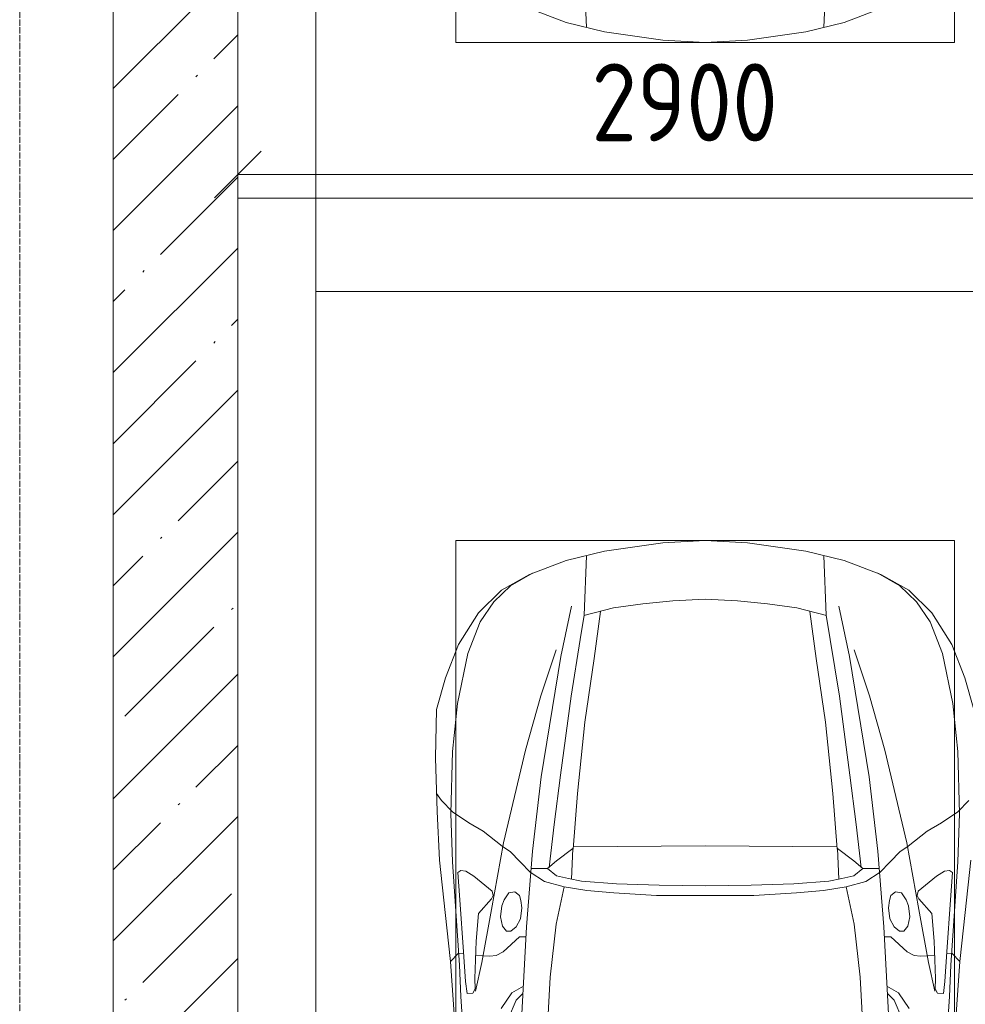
# Model space of a CAD drawing. Header units: millimetres. Extents: x -32229 to 170644, y -13689 to 125138.
# Tile 79 of 256: x -21665 to -18630, y 102061 to 105223. Entities that reach past the tile are written whole.
import ezdxf

# ---------------------------------------------------------------- set-up
doc = ezdxf.new("R2010")
doc.units = ezdxf.units.MM
doc.linetypes.add('ADSK_Линия сетки', pattern=[25, 20, -2.5, 0, -2.5])
for name, color, linetype, lineweight in [('A-ANNO-DIMS', 7, 'Continuous', 9), ('A-ANNO-DIMS-200', 7, 'Continuous', 9), ('A-DETL-GENF', 7, 'Continuous', 18), ('A-FLOR', 7, 'Continuous', 18), ('A-WALL', 7, 'Continuous', 18), ('A-WALL-PATT', 7, 'Continuous', 40), ('C-PRKG', 7, 'Continuous', 18), ('S-GRID', 7, 'Continuous', 9)]:
    doc.layers.add(name, color=color, linetype=linetype, lineweight=lineweight)
doc.styles.add('GOST Common_6', font='GOST_Common.ttf', dxfattribs={"width": 0.9, "height": 250})
doc.dimstyles.new('ГОСТ_2_5_мм2', dxfattribs={"dimscale": 304.8, "dimtxt": 251.428749, "dimasz": 0.492126, "dimexe": 0.492126, "dimexo": 0.656168, "dimgap": 0.098425, "dimtad": 1, "dimdec": 0, "dimdsep": 46, "dimtxsty": 'GOST Common_6', "dimblk1": 'OBLIQUE', "dimblk2": 'OBLIQUE', "dimsah": 1, "dimcen": 0.09, "dimazin": 2, "dimtfac": 1, "dimtdec": 4, "dimtix": 1, "dimtmove": 0, "dimatfit": 3, "dimfxl": 1, "dimtvp": 1, "dimtolj": 1, "dimtzin": 0, "dimarcsym": 2})

# ---------------------------------------------------------------- blocks, each defined once
blk = doc.blocks.new('АР_Машиноместо - 4900x2400_М__5300х2500_-3113489--01 ЭО')
at = {"layer": 'A-DETL-GENF', "color": 253, "lineweight": 13, "true_color": 0xaaaaaa}
for p, q in [((1114.6, 4493), (927, 4466.6)), ((1250, 4500), (1114.6, 4493)), ((1250, 4500), (1385.4, 4493)), ((1385.4, 4493), (1573, 4466.6)), ((927, 4466.6), (804.4, 4436.7)), ((1573, 4466.6), (1695.6, 4436.7)), ((804.4, 4436.7), (686, 4391.6)), ((861.2, 4260.3), (869.3, 4451.1)), ((1638.8, 4260.3), (1630.7, 4451.1)), ((1695.6, 4436.7), (1814, 4391.6))]:
    blk.add_line(p, q, dxfattribs=at)
at = {"layer": 'C-PRKG', "color": 253, "lineweight": 13, "true_color": 0xaaaaaa}
for p, q in [((2500, 5300), (0, 5300)), ((2500, 0), (2500, 5300)), ((450, 4500), (2050, 4500)), ((450, 800), (450, 4500)), ((2050, 800), (2050, 4500))]:
    blk.add_line(p, q, dxfattribs=at)
blk = doc.blocks.new('АР_Машиноместо - 4900x2400_М__5300х2500_-V14--01 ЭО')
at = {"layer": 'A-DETL-GENF', "color": 254, "lineweight": 13, "true_color": 0xd4d4d4}
for p, q in [((737.8, -2818.3), (752.8, -3099)), ((1762.2, -2818.3), (1747.2, -3099)), ((466.3, -3036.3), (473.9, -2913.7)), ((2033.7, -3036.3), (2026.1, -2913.7)), ((595.2, -2997.9), (629, -3048.1)), ((1904.8, -2997.9), (1871, -3048.1)), ((462, -3136.6), (466.3, -3036.3)), ((512.5, -3053.2), (532.7, -3145.9)), ((629, -3048.1), (666.7, -3069.7)), ((1871, -3048.1), (1833.3, -3069.7)), ((1987.5, -3053.2), (1967.3, -3145.9)), ((2038, -3136.6), (2033.7, -3036.3)), ((752.8, -3099), (771.7, -3268.5)), ((1747.2, -3099), (1728.3, -3268.5)), ((439.5, -3468.5), (462, -3136.6)), ((532.7, -3145.9), (564, -3316.2)), ((1967.3, -3145.9), (1936, -3316.2)), ((2060.5, -3468.5), (2038, -3136.6)), ((771.7, -3268.5), (797.1, -3388.2)), ((1728.3, -3268.5), (1702.9, -3388.2)), ((564, -3316.2), (602.3, -3530.2)), ((1936, -3316.2), (1897.7, -3530.2)), ((870, -3377.1), (797.1, -3388.2)), ((957.1, -3368.9), (870, -3377.1)), ((1093.5, -3360.7), (957.1, -3368.9)), ((1250, -3360.7), (1093.5, -3360.7)), ((1250, -3360.7), (1406.5, -3360.7)), ((1406.5, -3360.7), (1542.9, -3368.9)), ((1542.9, -3368.9), (1630, -3377.1)), ((1630, -3377.1), (1702.9, -3388.2)), ((734.6, -3405.8), (688.5, -3435.5)), ((797.1, -3388.2), (734.6, -3405.8)), ((1702.9, -3388.2), (1765.4, -3405.8)), ((1765.4, -3405.8), (1811.5, -3435.5)), ((434.2, -3623.7), (439.5, -3468.5)), ((749.1, -3450.8), (765.5, -3589.1)), ((1750.9, -3450.8), (1734.5, -3589.1)), ((2065.8, -3623.7), (2060.5, -3468.5)), ((695.7, -3502.8), (723.2, -3741.5)), ((1804.3, -3502.8), (1776.8, -3741.5)), ((602.3, -3530.2), (673.6, -3827.1)), ((1897.7, -3530.2), (1826.4, -3827.1)), ((765.5, -3589.1), (785.7, -3746.6)), ((1734.5, -3589.1), (1714.3, -3746.6)), ((438.6, -3823.4), (434.2, -3623.7)), ((2061.4, -3823.4), (2065.8, -3623.7)), ((723.2, -3741.5), (786.9, -4128.3)), ((785.7, -3746.6), (819.4, -4000.8)), ((1714.3, -3746.6), (1680.6, -4000.8)), ((1776.8, -3741.5), (1713.1, -4128.3)), ((454.7, -3976.8), (438.6, -3823.4)), ((2045.3, -3976.8), (2061.4, -3823.4)), ((673.6, -3827.1), (722.7, -4001.8)), ((1826.4, -3827.1), (1777.3, -4001.8)), ((488.6, -4138.1), (454.7, -3976.8)), ((2011.4, -4138.1), (2045.3, -3976.8)), ((722.7, -4001.8), (771.7, -4149.8)), ((819.4, -4000.8), (849, -4182.8)), ((1680.6, -4000.8), (1651, -4182.8)), ((1777.3, -4001.8), (1728.3, -4149.8)), ((527.8, -4239.8), (488.6, -4138.1)), ((786.9, -4128.3), (821.1, -4289.8)), ((1713.1, -4128.3), (1678.9, -4289.8)), ((1972.2, -4239.8), (2011.4, -4138.1)), ((849, -4182.8), (861.2, -4260.3)), ((1651, -4182.8), (1638.8, -4260.3)), ((571.5, -4303.1), (527.8, -4239.8)), ((1928.5, -4303.1), (1972.2, -4239.8)), ((625, -4354.8), (571.5, -4303.1)), ((1875, -4354.8), (1928.5, -4303.1)), ((696.3, -4395.8), (625, -4354.8)), ((1803.7, -4395.8), (1875, -4354.8))]:
    blk.add_line(p, q, dxfattribs=at)
at = {"layer": 'A-DETL-GENF', "color": 253, "lineweight": 13, "true_color": 0xaaaaaa}
for p, q in [((659.3, -2936), (676.4, -3260.1)), ((1840.7, -2936), (1823.6, -3260.1)), ((432.8, -3149.3), (446, -2964.8)), ((643.6, -3024.6), (618.7, -2966.7)), ((1856.4, -3024.6), (1881.3, -2966.7)), ((2067.2, -3149.3), (2054, -2964.8)), ((665.1, -3046.1), (643.6, -3024.6)), ((1834.9, -3046.1), (1856.4, -3024.6)), ((485.6, -3046.1), (480.8, -3085)), ((504.5, -3046.6), (485.6, -3046.1)), ((512.2, -3061.4), (504.5, -3046.6)), ((510.9, -3094.6), (512.2, -3061.4)), ((1987.8, -3061.4), (1995.5, -3046.6)), ((1989.1, -3094.6), (1987.8, -3061.4)), ((1995.5, -3046.6), (2014.4, -3046.1)), ((2014.4, -3046.1), (2019.2, -3085)), ((480.8, -3085), (474.8, -3179.9)), ((515.3, -3213.7), (510.9, -3094.6)), ((1984.7, -3213.7), (1989.1, -3094.6)), ((2019.2, -3085), (2025.2, -3179.9)), ((415.7, -3305.9), (432.8, -3149.3)), ((456.9, -3174.2), (432.9, -3148.3)), ((2043.1, -3174.2), (2067.1, -3148.3)), ((2084.3, -3305.9), (2067.1, -3148.3)), ((475.2, -3173.5), (456.9, -3174.2)), ((474.8, -3179.9), (462.2, -3347.3)), ((558.4, -3165.4), (513.6, -3168)), ((579.5, -3167.7), (558.4, -3165.4)), ((601.7, -3179.4), (579.5, -3167.7)), ((654.5, -3228.1), (601.7, -3179.4)), ((1845.5, -3228.1), (1898.3, -3179.4)), ((1898.3, -3179.4), (1920.5, -3167.7)), ((1920.5, -3167.7), (1941.6, -3165.4)), ((1941.6, -3165.4), (1986.4, -3168)), ((2024.8, -3173.5), (2043.1, -3174.2)), ((2025.2, -3179.9), (2037.8, -3347.3)), ((522.2, -3303.2), (515.3, -3213.7)), ((1977.8, -3303.2), (1984.7, -3213.7)), ((612.1, -3245.7), (599.8, -3262.3)), ((626.8, -3246.1), (612.1, -3245.7)), ((643.2, -3259.9), (626.8, -3246.1)), ((674.6, -3227.6), (654.5, -3228.1)), ((1825.4, -3227.6), (1845.5, -3228.1)), ((1856.8, -3259.9), (1873.2, -3246.1)), ((1873.2, -3246.1), (1887.9, -3245.7)), ((1887.9, -3245.7), (1900.2, -3262.3)), ((599.8, -3262.3), (593.6, -3292.5)), ((657.2, -3286.3), (643.2, -3259.9)), ((661.1, -3321.2), (657.2, -3286.3)), ((676.4, -3260.1), (695.7, -3502.8)), ((1823.6, -3260.1), (1804.3, -3502.8)), ((1838.9, -3321.2), (1842.8, -3286.3)), ((1842.8, -3286.3), (1856.8, -3259.9)), ((1900.2, -3262.3), (1906.4, -3292.5)), ((397.1, -3474.2), (415.7, -3305.9)), ((564.6, -3349.7), (522.2, -3303.2)), ((593.6, -3292.5), (597.1, -3327.4)), ((1906.4, -3292.5), (1902.9, -3327.4)), ((1935.4, -3349.7), (1977.8, -3303.2)), ((2102.9, -3474.2), (2084.3, -3305.9)), ((462.2, -3347.3), (456.6, -3434.5)), ((569.7, -3360.7), (564.6, -3349.7)), ((597.1, -3327.4), (605.2, -3346.8)), ((605.2, -3346.8), (620, -3369.3)), ((654.1, -3360.7), (658.7, -3344.5)), ((658.7, -3344.5), (661.1, -3321.2)), ((1841.3, -3344.5), (1838.9, -3321.2)), ((1845.9, -3360.7), (1841.3, -3344.5)), ((1894.8, -3346.8), (1880, -3369.3)), ((1902.9, -3327.4), (1894.8, -3346.8)), ((1930.3, -3360.7), (1935.4, -3349.7)), ((2037.8, -3347.3), (2043.4, -3434.5)), ((508, -3422.8), (566.8, -3375.1)), ((566.8, -3375.1), (569.7, -3360.7)), ((620, -3369.3), (638.7, -3372.5)), ((638.7, -3372.5), (654.1, -3360.7)), ((1861.3, -3372.5), (1845.9, -3360.7)), ((1880, -3369.3), (1861.3, -3372.5)), ((1933.2, -3375.1), (1930.3, -3360.7)), ((1992, -3422.8), (1933.2, -3375.1)), ((853.3, -3407.2), (811.1, -3414.8)), ((825.6, -3512.1), (821, -3413)), ((965.3, -3397.8), (853.3, -3407.2)), ((1102.5, -3394.3), (965.3, -3397.8)), ((1250, -3391.3), (1102.5, -3394.3)), ((1250, -3391.3), (1397.5, -3394.3)), ((1397.5, -3394.3), (1534.7, -3397.8)), ((1534.7, -3397.8), (1646.7, -3407.2)), ((1646.7, -3407.2), (1688.9, -3414.8)), ((1674.4, -3512.1), (1679, -3413)), ((456.6, -3434.5), (466.2, -3441.1)), ((466.2, -3441.1), (481.5, -3439.1)), ((481.5, -3439.1), (508, -3422.8)), ((690.2, -3433.7), (654.7, -3470.4)), ((773, -3424.2), (744.1, -3447.2)), ((811.1, -3414.8), (773, -3424.2)), ((1688.9, -3414.8), (1727, -3424.2)), ((1727, -3424.2), (1755.7, -3447)), ((1809.8, -3433.7), (1845.3, -3470.4)), ((2018.5, -3439.1), (1992, -3422.8)), ((2033.8, -3441.1), (2018.5, -3439.1)), ((2043.4, -3434.5), (2033.8, -3441.1)), ((654.7, -3470.4), (624.9, -3501.2)), ((744.1, -3447.2), (691.3, -3447.2)), ((744.3, -3447), (773.2, -3472.4)), ((773.2, -3472.4), (825.6, -3512.1)), ((1726.8, -3472.4), (1674.4, -3512.1)), ((1755.7, -3447), (1726.8, -3472.4)), ((1755.7, -3447.2), (1808.7, -3447.2)), ((1845.3, -3470.4), (1875.1, -3501.2)), ((2109.8, -3630), (2102.9, -3474.2)), ((624.9, -3501.2), (598.3, -3518.6)), ((1875.1, -3501.2), (1901.7, -3518.6)), ((598.3, -3518.6), (537.9, -3567)), ((840.1, -3687.8), (826.6, -3509.6)), ((1250, -3520.1), (827.2, -3517.2)), ((1250, -3520.1), (1672.8, -3517.2)), ((1659.9, -3687.8), (1673.4, -3509.6)), ((1901.7, -3518.6), (1962.1, -3567)), ((537.9, -3567), (491.4, -3594.2)), ((1962.1, -3567), (2008.6, -3594.2)), ((491.4, -3594.2), (438.6, -3629.8)), ((2008.6, -3594.2), (2061.4, -3629.8)), ((438.6, -3629.8), (403.8, -3665.5)), ((2061.4, -3629.8), (2096.2, -3665.5)), ((2116, -3802.9), (2109.8, -3630)), ((2096.2, -3665.5), (2111.9, -3688.4)), ((863.9, -3917.5), (840.1, -3687.8)), ((1636.1, -3917.5), (1659.9, -3687.8)), ((2112.6, -3958.4), (2116, -3802.9)), ((893.6, -4121.6), (863.9, -3917.5)), ((1606.4, -4121.6), (1636.1, -3917.5)), ((416.4, -4059.2), (387.4, -3958.4)), ((2083.6, -4059.2), (2112.6, -3958.4)), ((458.6, -4167), (416.4, -4059.2)), ((2041.4, -4167), (2083.6, -4059.2)), ((914, -4272.5), (893.6, -4121.6)), ((1586, -4272.5), (1606.4, -4121.6)), ((522.5, -4267.9), (458.6, -4167)), ((1977.5, -4267.9), (2041.4, -4167)), ((955.5, -4283.9), (861, -4259.4)), ((861.2, -4260.3), (869.3, -4451.1)), ((1544.5, -4283.9), (1639, -4259.4)), ((1638.8, -4260.3), (1630.7, -4451.1)), ((596.3, -4340.6), (522.5, -4267.9)), ((1050.4, -4297.3), (955.5, -4283.9)), ((1146, -4306.7), (1050.4, -4297.3)), ((1354, -4306.7), (1449.6, -4297.3)), ((1449.6, -4297.3), (1544.5, -4283.9)), ((1903.7, -4340.6), (1977.5, -4267.9)), ((1250, -4312), (1146, -4306.7)), ((1250, -4312), (1354, -4306.7)), ((686, -4391.6), (596.3, -4340.6)), ((1814, -4391.6), (1903.7, -4340.6)), ((804.4, -4436.7), (686, -4391.6)), ((1695.6, -4436.7), (1814, -4391.6)), ((927, -4466.6), (804.4, -4436.7)), ((1573, -4466.6), (1695.6, -4436.7)), ((1114.6, -4493), (927, -4466.6)), ((1385.4, -4493), (1573, -4466.6)), ((1250, -4500), (1114.6, -4493)), ((1250, -4500), (1385.4, -4493))]:
    blk.add_line(p, q, dxfattribs=at)
at = {"layer": 'C-PRKG', "color": 253, "lineweight": 13, "true_color": 0xaaaaaa}
for p, q in [((2500, 0), (2500, -5300)), ((450, -800), (450, -4500)), ((2050, -800), (2050, -4500)), ((450, -4500), (2050, -4500)), ((2500, -5300), (0, -5300))]:
    blk.add_line(p, q, dxfattribs=at)
blk = doc.blocks.new('Наметкина 10_РД_АР_П_rvt-1--01 ЭО')
at = {"layer": 'A-WALL-PATT', "lineweight": 5, "true_color": 0xaaaaaa}
h = blk.add_hatch(dxfattribs=at)
h.set_pattern_fill('FP_1', color=253, style=0, pattern_type=2)
h.set_pattern_definition([(45, (0, 0), (-228.0985, 228.0985), []), (45, (228.1, 0), (-228.0985, 228.0985), [403.225, -80.645, 6.706, -73.939])])
h.paths.add_polyline_path([(-21364.7, 98350), (-20964.7, 98350), (-20964.7, 121360), (-21364.7, 121360), (-21364.7, 101001.8)])
at = {"layer": 'A-FLOR', "color": 253, "lineweight": 13, "true_color": 0xaaaaaa}
blk.add_line((-20964.7, 104650), (-13039.7, 104650), dxfattribs=at)
at = {"layer": 'A-WALL', "color": 253, "lineweight": 13, "true_color": 0xaaaaaa}
for p, q in [((-21364.7, 121360), (-21364.7, 98350)), ((-20964.7, 98350), (-20964.7, 121060))]:
    blk.add_line(p, q, dxfattribs=at)
at = {"layer": 'C-PRKG', "color": 253, "lineweight": 13, "true_color": 0xaaaaaa, "rotation": 180}
for name, p in [('АР_Машиноместо - 4900x2400_М__5300х2500_-3113489--01 ЭО', (-18214.7, 109650)), ('АР_Машиноместо - 4900x2400_М__5300х2500_-V14--01 ЭО', (-18214.7, 99050))]:
    blk.add_blockref(name, p, dxfattribs=at)
blk = doc.blocks.new('DIMBLOCK177--01 ЭО')
at = {"layer": 'A-ANNO-DIMS-200'}
for p, q in [((-20964.7, 104631.6), (-20964.7, 104875.5)), ((-18064.9, 104566.8), (-18064.9, 104875.5)), ((-20964.7, 104725.5), (-20889.7, 104800.5)), ((-18064.9, 104725.5), (-17989.9, 104800.5)), ((-20964.7, 104725.5), (-21039.7, 104650.5)), ((-20964.7, 104725.5), (-18064.9, 104725.5)), ((-20964.7, 104725.5), (-20964.7, 104631.6)), ((-18064.9, 104725.5), (-18139.9, 104650.5)), ((-18064.9, 104725.5), (-18064.9, 104566.8))]:
    blk.add_line(p, q, dxfattribs=at)
at = {"layer": 'A-ANNO-DIMS-200', "color": 0, "insert": (-19830.1, 105082.2), "char_height": 250, "width": 756.843, "attachment_point": 1, "line_spacing_factor": 1.022761, "style": 'GOST Common_6'}
blk.add_mtext('2900', dxfattribs=at)
blk = doc.blocks.new('_Oblique')
at = {"color": 0, "linetype": 'ByBlock', "lineweight": -2}
blk.add_line((-0.5, -0.5), (0.5, 0.5), dxfattribs=at)

msp = doc.modelspace()

# ---------------------------------------------------------------- linework, layer by layer
at = {"layer": 'S-GRID', "color": 253, "linetype": 'ADSK_Линия сетки', "true_color": 0xaaaaaa}
msp.add_line((-21664.7, -12088.9), (-21664.7, 125138.4), dxfattribs=at)

# ---------------------------------------------------------------- block references
at = {"lineweight": 5}
msp.add_blockref('Наметкина 10_РД_АР_П_rvt-1--01 ЭО', (0, 0), dxfattribs=at)

# ---------------------------------------------------------------- dimensions: what is measured, and where the dimension line sits
at = {"layer": 'A-ANNO-DIMS'}
dim = msp.add_linear_dim(base=(-18064.9, 104725.5), p1=(-20964.7, 104831.6), p2=(-18064.9, 104366.8), dimstyle='ГОСТ_2_5_мм2', override={"dimpost": '<>', "dimfxl": 2936.837498}, dxfattribs=at)
dim.commit()
dim.dimension.update_dxf_attribs({"geometry": 'DIMBLOCK177--01 ЭО', "text_midpoint": (-19514.8, 104880.5)})

doc.saveas('drawing.dxf')
